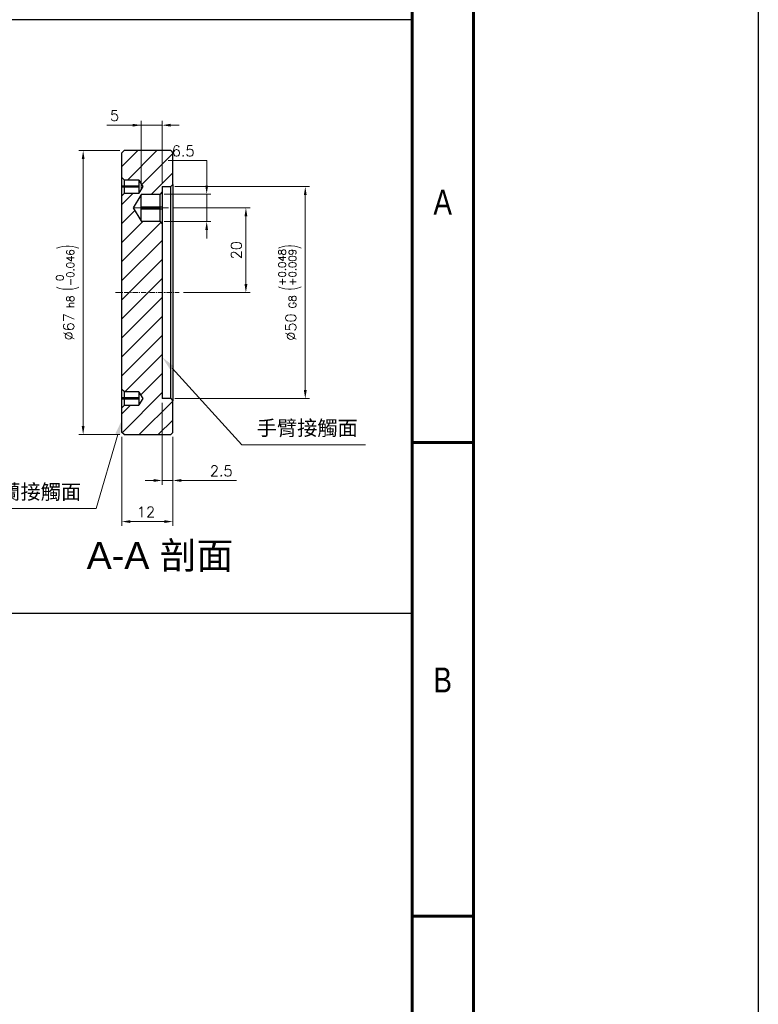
# Model space of a CAD drawing. Header units: inches. Extents: x 0 to 5766, y -2164 to 1330.
# Tile 60 of 217: x 4490 to 4664, y -1829 to -1596. Entities that reach past the tile are written whole.
import ezdxf
from ezdxf.enums import TextEntityAlignment as Align

# ---------------------------------------------------------------- set-up
doc = ezdxf.new("R2010")
doc.units = ezdxf.units.IN
doc.header["$MEASUREMENT"] = 0
doc.linetypes.add('AM_ISO08W050x2', pattern=[9, 6, -0.75, 1.5, -0.75])
doc.linetypes.add('CENTER', pattern=[2, 1.25, -0.25, 0.25, -0.25])
doc.layers.add('AM_5', color=3, linetype='Continuous', lineweight=15)
doc.layers.add('AM_7', color=4, linetype='CENTER', lineweight=15)
doc.layers.add('BORDER', color=7, linetype='Continuous')
doc.styles.add('SEACAD_arial_ttf', font='arial.ttf', dxfattribs={"height": 0.2})
doc.styles.get("Standard").update_dxf_attribs({"font": 'arial.ttf'})
doc.styles.add('尺寸標註', font='romans.shx', dxfattribs={"bigfont": 'CHINESET.SHX'})
doc.dimstyles.new('複本 CNS2-1$0', dxfattribs={"dimtxt": 2.5, "dimasz": 2, "dimexe": 1, "dimexo": 1, "dimgap": 1, "dimtad": 1, "dimtoh": 1, "dimdsep": 46, "dimtxsty": '尺寸標註', "dimcen": 0, "dimclrd": 2, "dimclre": 2, "dimclrt": 3, "dimadec": 0, "dimazin": 2, "dimtp": 0.1, "dimtm": 0.1, "dimtfac": 0.71, "dimtmove": 0, "dimatfit": 0, "dimfxl": 0, "dimlwd": 13, "dimlwe": 13, "dimarcsym": 0})

# ---------------------------------------------------------------- blocks, each defined once
blk = doc.blocks.new('A4橫')
at = {"layer": 'BORDER', "color": 123, "linetype": 'Continuous', "lineweight": 60, "ltscale": 25.4}
for p, q in [((4924.32, 1170.89), (4924.32, 1453.75)), ((4917.11, 1446.54), (4917.11, 1170.89)), ((4924.32, 1372.83), (4917.11, 1372.83)), ((4924.32, 1316.96), (4917.11, 1316.96))]:
    blk.add_line(p, q, dxfattribs=at)
at = {"layer": 'BORDER', "color": 60, "linetype": 'Continuous', "ltscale": 25.4}
blk.add_line((4917.11, 1422.7), (4731.53, 1422.7), dxfattribs=at)
at = {"layer": 'BORDER', "color": 60, "linetype": 'Continuous', "ltscale": 25.4, "style": 'SEACAD_arial_ttf', "width": 0.8}
for s, p in [('A', (4919.6, 1402.64)), ('B', (4919.6, 1346.29))]:
    blk.add_text(s, height=2.94, dxfattribs=at).set_placement(p, align=Align.TOP_LEFT)
blk = doc.blocks.new('*D389')
at = {"layer": 'AM_5', "color": 2, "lineweight": 13}
for p, q in [((4513.24, -1627.34), (4503.59, -1627.34)), ((4504.59, -1629.34), (4504.59, -1692.34)), ((4513.24, -1694.34), (4503.59, -1694.34))]:
    blk.add_line(p, q, dxfattribs=at)
at = {"layer": 'AM_5', "color": 2}
for points in [[(4504.26, -1629.34), (4504.92, -1629.34), (4504.59, -1627.34)], [(4504.26, -1692.34), (4504.92, -1692.34), (4504.59, -1694.34)]]:
    blk.add_solid(points, dxfattribs=at)
at = {"layer": 'Defpoints', "color": 0}
for p in [(4514.24, -1627.34), (4504.59, -1694.34), (4514.24, -1694.34)]:
    blk.add_point(p, dxfattribs=at)
at = {"layer": 'AM_5', "color": 3, "insert": (4500.92, -1660.84), "char_height": 2.5, "attachment_point": 5, "rotation": 90, "style": '尺寸標註'}
blk.add_mtext('%%C67{}{\\H0.7x;\\C3; h8 {\\H2x;\\W0.5;(}\\S 0^ -0.046;{\\H2x;\\W0.5;)}}', dxfattribs=at)
blk = doc.blocks.new('*D390')
at = {"layer": 'AM_5', "color": 2, "lineweight": 13}
for p, q in [((4525.74, -1640.84), (4543.99, -1640.84)), ((4542.99, -1642.84), (4542.99, -1658.84)), ((4528.24, -1660.84), (4543.99, -1660.84))]:
    blk.add_line(p, q, dxfattribs=at)
at = {"layer": 'AM_5', "color": 2}
for points in [[(4542.66, -1642.84), (4543.33, -1642.84), (4542.99, -1640.84)], [(4542.66, -1658.84), (4543.33, -1658.84), (4542.99, -1660.84)]]:
    blk.add_solid(points, dxfattribs=at)
at = {"layer": 'Defpoints', "color": 0}
for p in [(4524.74, -1640.84), (4527.24, -1660.84), (4542.99, -1660.84)]:
    blk.add_point(p, dxfattribs=at)
at = {"layer": 'AM_5', "color": 3, "insert": (4540.74, -1650.84), "char_height": 2.5, "attachment_point": 5, "rotation": 90, "style": '尺寸標註'}
blk.add_mtext('20', dxfattribs=at)
blk = doc.blocks.new('*D391')
at = {"layer": 'AM_5', "color": 2, "lineweight": 13}
for p, q in [((4524.62, -1629.66), (4533.74, -1629.66)), ((4533.74, -1629.66), (4533.74, -1633.59)), ((4533.74, -1635.59), (4533.74, -1633.59)), ((4523.74, -1637.59), (4534.74, -1637.59)), ((4533.74, -1637.59), (4533.74, -1644.09)), ((4523.74, -1644.09), (4534.74, -1644.09)), ((4533.74, -1646.09), (4533.74, -1648.09))]:
    blk.add_line(p, q, dxfattribs=at)
at = {"layer": 'AM_5', "color": 2}
for points in [[(4533.4, -1635.59), (4534.07, -1635.59), (4533.74, -1637.59)], [(4533.4, -1646.09), (4534.07, -1646.09), (4533.74, -1644.09)]]:
    blk.add_solid(points, dxfattribs=at)
at = {"layer": 'Defpoints', "color": 0}
for p in [(4522.74, -1637.59), (4522.74, -1644.09), (4533.74, -1644.09)]:
    blk.add_point(p, dxfattribs=at)
at = {"layer": 'AM_5', "color": 3, "insert": (4528.18, -1627.41), "char_height": 2.5, "attachment_point": 5, "style": '尺寸標註'}
blk.add_mtext('6.5', dxfattribs=at)
blk = doc.blocks.new('*D392')
at = {"layer": 'AM_5', "color": 2, "lineweight": 13}
for p, q in [((4526.24, -1635.84), (4558, -1635.84)), ((4557, -1637.84), (4557, -1683.84)), ((4526.24, -1685.84), (4558, -1685.84))]:
    blk.add_line(p, q, dxfattribs=at)
at = {"layer": 'AM_5', "color": 2}
for points in [[(4556.67, -1637.84), (4557.33, -1637.84), (4557, -1635.84)], [(4556.67, -1683.84), (4557.33, -1683.84), (4557, -1685.84)]]:
    blk.add_solid(points, dxfattribs=at)
at = {"layer": 'Defpoints', "color": 0}
for p in [(4525.24, -1635.84), (4525.24, -1685.84), (4557, -1685.84)]:
    blk.add_point(p, dxfattribs=at)
at = {"layer": 'AM_5', "color": 3, "insert": (4553.33, -1660.84), "char_height": 2.5, "attachment_point": 5, "rotation": 90, "style": '尺寸標註'}
blk.add_mtext('%%C50{}{\\H0.7x;\\C3; G8 {\\H2x;\\W0.5;(}\\S+0.048^ +0.009;{\\H2x;\\W0.5;)}}', dxfattribs=at)
blk = doc.blocks.new('*D393')
at = {"layer": 'AM_5', "color": 2, "lineweight": 13}
for p, q in [((4518.24, -1636.59), (4518.24, -1620.34)), ((4523.24, -1634.84), (4523.24, -1620.34)), ((4510.17, -1621.34), (4518.24, -1621.34)), ((4516.24, -1621.34), (4514.24, -1621.34)), ((4518.24, -1621.34), (4523.24, -1621.34)), ((4518.24, -1621.34), (4523.24, -1621.34)), ((4525.24, -1621.34), (4527.24, -1621.34))]:
    blk.add_line(p, q, dxfattribs=at)
at = {"layer": 'AM_5', "color": 2}
for points in [[(4516.24, -1621.01), (4516.24, -1621.68), (4518.24, -1621.34)], [(4525.24, -1621.01), (4525.24, -1621.68), (4523.24, -1621.34)]]:
    blk.add_solid(points, dxfattribs=at)
at = {"layer": 'Defpoints', "color": 0}
for p in [(4523.24, -1621.34), (4523.24, -1635.84), (4518.24, -1637.59)]:
    blk.add_point(p, dxfattribs=at)
at = {"layer": 'AM_5', "color": 3, "insert": (4512, -1619.09), "char_height": 2.5, "attachment_point": 5, "style": '尺寸標註'}
blk.add_mtext('5', dxfattribs=at)
blk = doc.blocks.new('*D394')
at = {"layer": 'AM_5', "color": 2, "lineweight": 13}
for p, q in [((4523.24, -1686.84), (4523.24, -1706.15)), ((4525.74, -1694.84), (4525.74, -1706.15)), ((4521.24, -1705.15), (4519.24, -1705.15)), ((4523.24, -1705.15), (4525.74, -1705.15)), ((4527.74, -1705.15), (4540.79, -1705.15))]:
    blk.add_line(p, q, dxfattribs=at)
at = {"layer": 'AM_5', "color": 2}
for points in [[(4521.24, -1704.82), (4521.24, -1705.49), (4523.24, -1705.15)], [(4527.74, -1704.82), (4527.74, -1705.49), (4525.74, -1705.15)]]:
    blk.add_solid(points, dxfattribs=at)
at = {"layer": 'Defpoints', "color": 0}
for p in [(4523.24, -1685.84), (4525.74, -1693.84), (4525.74, -1705.15)]:
    blk.add_point(p, dxfattribs=at)
at = {"layer": 'AM_5', "color": 3, "insert": (4537.17, -1702.9), "char_height": 2.5, "attachment_point": 5, "style": '尺寸標註'}
blk.add_mtext('2.5', dxfattribs=at)
blk = doc.blocks.new('*D395')
at = {"layer": 'AM_5', "color": 2, "lineweight": 13}
for p, q in [((4513.74, -1694.84), (4513.74, -1715.85)), ((4525.74, -1694.84), (4525.74, -1715.85)), ((4515.74, -1714.85), (4523.74, -1714.85))]:
    blk.add_line(p, q, dxfattribs=at)
at = {"layer": 'AM_5', "color": 2}
for points in [[(4515.74, -1714.52), (4515.74, -1715.19), (4513.74, -1714.85)], [(4523.74, -1714.52), (4523.74, -1715.19), (4525.74, -1714.85)]]:
    blk.add_solid(points, dxfattribs=at)
at = {"layer": 'Defpoints', "color": 0}
for p in [(4513.74, -1693.84), (4525.74, -1693.84), (4525.74, -1714.85)]:
    blk.add_point(p, dxfattribs=at)
at = {"layer": 'AM_5', "color": 3, "insert": (4519.42, -1712.6), "char_height": 2.5, "attachment_point": 5, "style": '尺寸標註'}
blk.add_mtext('12', dxfattribs=at)
blk = doc.blocks.new('*S383')
at = {"layer": 'AM_5', "color": 7}
for p, q in [((10398.45, -1696.65), (10382.02, -1678.59)), ((10427.61, -1696.65), (10398.45, -1696.65))]:
    blk.add_line(p, q, dxfattribs=at)
at = {"layer": 'AM_5', "color": 7, "linetype": 'Continuous'}
blk.add_trace([(10382.45, -1678.19), (10381.58, -1678.98), (10379.66, -1676)], dxfattribs=at)
at = {"layer": 'AM_5', "color": 2, "insert": (10401.95, -1694.9), "char_height": 3.5, "attachment_point": 7}
blk.add_mtext('{\\fPMingLiU|b0|i0|c136|p18;手臂接觸面}', dxfattribs=at)
blk = doc.blocks.new('*S384')
at = {"layer": 'AM_5', "color": 7}
for p, q in [((10364.05, -1711.66), (10369.17, -1694.2)), ((10324.51, -1711.66), (10364.05, -1711.66))]:
    blk.add_line(p, q, dxfattribs=at)
at = {"layer": 'AM_5', "color": 7, "linetype": 'Continuous'}
blk.add_trace([(10369.73, -1694.37), (10368.62, -1694.04), (10370.16, -1690.84)], dxfattribs=at)
at = {"layer": 'AM_5', "color": 2, "insert": (10360.55, -1709.91), "char_height": 3.5, "attachment_point": 9}
blk.add_mtext('{\\fPMingLiU|b0|i0|c136|p18;夾爪法蘭接觸面}', dxfattribs=at)

msp = doc.modelspace()

# ---------------------------------------------------------------- hatches: boundary and pattern name
at = {"linetype": 'Continuous', "lineweight": 18}
h = msp.add_hatch(dxfattribs=at)
h.set_pattern_fill('ANSI31', color=3, style=0)
h.set_pattern_definition([(45, (1183.323, -2788.2662), (-2.245064, 2.245064), [])])
h.paths.add_polyline_path([(4523.24, -1644.593), (4522.74, -1644.093), (4518.24, -1644.093), (4518.24, -1643.843), (4516.437, -1640.843), (4518.24, -1637.843), (4518.24, -1637.593), (4522.74, -1637.593), (4523.24, -1637.093), (4523.24, -1635.843), (4525.24, -1635.843), (4525.74, -1635.343), (4525.74, -1627.843), (4525.24, -1627.343), (4514.24, -1627.343), (4513.74, -1627.843), (4513.74, -1633.693), (4514.24, -1634.193), (4517.74, -1634.193), (4517.74, -1634.343), (4518.641, -1635.843), (4517.74, -1637.343), (4517.74, -1637.493), (4514.24, -1637.493), (4513.74, -1637.993), (4513.74, -1683.693), (4514.24, -1684.193), (4517.74, -1684.193), (4517.74, -1684.343), (4518.641, -1685.843), (4517.74, -1687.343), (4517.74, -1687.493), (4514.24, -1687.493), (4513.74, -1687.993), (4513.74, -1693.843), (4514.24, -1694.343), (4525.24, -1694.343), (4525.74, -1693.843), (4525.74, -1686.343), (4525.24, -1685.843), (4523.24, -1685.843)], flags=0)

# ---------------------------------------------------------------- linework, layer by layer
at = {"color": 7, "linetype": 'Continuous', "lineweight": 25}
for p, q in [((4513.74, -1627.843), (4514.24, -1627.343)), ((4513.74, -1633.693), (4513.74, -1627.843)), ((4525.24, -1627.343), (4514.24, -1627.343)), ((4525.24, -1627.343), (4525.74, -1627.843)), ((4525.74, -1635.343), (4525.74, -1627.843)), ((4514.24, -1634.193), (4513.74, -1633.693)), ((4513.74, -1635.693), (4513.74, -1633.693)), ((4514.24, -1634.193), (4517.74, -1634.193)), ((4514.24, -1634.193), (4514.24, -1635.693)), ((4517.74, -1634.343), (4517.74, -1634.193)), ((4517.74, -1634.343), (4518.641, -1635.843)), ((4517.74, -1634.343), (4517.74, -1635.843)), ((4514.24, -1635.693), (4513.74, -1635.693)), ((4513.74, -1635.993), (4513.74, -1635.693)), ((4514.24, -1635.993), (4513.74, -1635.993)), ((4513.74, -1637.993), (4513.74, -1635.993)), ((4513.74, -1637.993), (4514.24, -1637.493)), ((4517.74, -1635.693), (4514.24, -1635.693)), ((4514.24, -1635.693), (4514.24, -1635.993)), ((4514.24, -1635.993), (4514.24, -1637.493)), ((4517.74, -1635.993), (4514.24, -1635.993)), ((4517.74, -1637.493), (4514.24, -1637.493)), ((4518.641, -1635.843), (4517.74, -1637.343)), ((4517.74, -1635.843), (4517.74, -1637.343)), ((4517.74, -1637.493), (4517.74, -1637.343)), ((4523.24, -1637.093), (4522.74, -1637.593)), ((4523.24, -1635.843), (4525.24, -1635.843)), ((4523.24, -1635.843), (4523.24, -1637.093)), ((4523.24, -1637.093), (4523.24, -1640.593)), ((4525.74, -1635.343), (4525.24, -1635.843)), ((4525.24, -1685.843), (4525.24, -1635.843)), ((4525.74, -1635.343), (4525.74, -1686.343)), ((4513.74, -1683.693), (4513.74, -1637.993)), ((4516.437, -1640.843), (4518.24, -1637.843)), ((4518.24, -1637.593), (4522.74, -1637.593)), ((4518.24, -1637.593), (4518.24, -1637.843)), ((4518.24, -1640.843), (4518.24, -1637.843)), ((4522.74, -1640.593), (4522.74, -1637.593)), ((4518.24, -1643.843), (4516.437, -1640.843)), ((4518.24, -1640.593), (4522.74, -1640.593)), ((4518.24, -1643.843), (4518.24, -1640.843)), ((4518.24, -1641.093), (4522.74, -1641.093)), ((4522.74, -1640.593), (4523.24, -1640.593)), ((4522.74, -1641.093), (4522.74, -1640.593)), ((4522.74, -1641.093), (4523.24, -1641.093)), ((4522.74, -1644.093), (4522.74, -1641.093)), ((4523.24, -1640.593), (4523.24, -1641.093)), ((4523.24, -1641.093), (4523.24, -1644.593)), ((4518.24, -1643.843), (4518.24, -1644.093)), ((4522.74, -1644.093), (4518.24, -1644.093)), ((4522.74, -1644.093), (4523.24, -1644.593)), ((4523.24, -1644.593), (4523.24, -1685.843)), ((4514.24, -1684.193), (4513.74, -1683.693)), ((4513.74, -1685.693), (4513.74, -1683.693)), ((4514.24, -1685.693), (4513.74, -1685.693)), ((4513.74, -1685.993), (4513.74, -1685.693)), ((4514.24, -1685.993), (4513.74, -1685.993)), ((4513.74, -1687.993), (4513.74, -1685.993)), ((4514.24, -1684.193), (4517.74, -1684.193)), ((4514.24, -1684.193), (4514.24, -1685.693)), ((4517.74, -1685.693), (4514.24, -1685.693)), ((4514.24, -1685.693), (4514.24, -1685.993)), ((4514.24, -1685.993), (4514.24, -1687.493)), ((4517.74, -1685.993), (4514.24, -1685.993)), ((4517.74, -1684.343), (4517.74, -1684.193)), ((4517.74, -1684.343), (4518.641, -1685.843)), ((4517.74, -1684.343), (4517.74, -1685.843)), ((4518.641, -1685.843), (4517.74, -1687.343)), ((4517.74, -1685.843), (4517.74, -1687.343)), ((4525.24, -1685.843), (4523.24, -1685.843)), ((4525.24, -1685.843), (4525.74, -1686.343)), ((4525.74, -1693.843), (4525.74, -1686.343)), ((4513.74, -1687.993), (4514.24, -1687.493)), ((4513.74, -1693.843), (4513.74, -1687.993)), ((4517.74, -1687.493), (4514.24, -1687.493)), ((4517.74, -1687.493), (4517.74, -1687.343)), ((4514.24, -1694.343), (4513.74, -1693.843)), ((4514.24, -1694.343), (4525.24, -1694.343)), ((4525.74, -1693.843), (4525.24, -1694.343))]:
    msp.add_line(p, q, dxfattribs=at)
at = {"color": 7}
msp.add_line((4361.736, -1736.453), (4582.258, -1736.453), dxfattribs=at)
at = {"color": 4}
msp.add_lwpolyline([(4143.887, 611.783), (4663.887, 611.783), (4663.887, -2164.217), (4143.887, -2164.217)], close=True, dxfattribs=at)
at = {"layer": 'AM_7', "linetype": 'AM_ISO08W050x2'}
msp.add_line((4516.74, -1640.843), (4524.74, -1640.843), dxfattribs=at)
at = {"layer": 'AM_7'}
msp.add_line((4512.24, -1660.843), (4527.24, -1660.843), dxfattribs=at)

# ---------------------------------------------------------------- block references
at = {"xscale": 2, "yscale": 2, "zscale": 2}
msp.add_blockref('A4橫', (-5251.97, -4441.857), dxfattribs=at)
at = {"layer": 'AM_5', "color": 7}
for name in ['*S383', '*S384']:
    msp.add_blockref(name, (-5856.421, -0.074), dxfattribs=at)

# ---------------------------------------------------------------- texts
at = {"color": 7, "insert": (4522.712, -1723.192), "char_height": 6.35, "attachment_point": 5}
msp.add_mtext_dynamic_manual_height_columns('A-A {\\fPMingLiU|b0|i0|c136|p18;剖面}', width=41.3104, gutter_width=12.5, heights=[12.778], dxfattribs=at)

# ---------------------------------------------------------------- dimensions: what is measured, and where the dimension line sits
at = {"layer": 'AM_5'}
for base, p1, p2, override, picture, middle in [((4523.24, -1621.343), (4518.24, -1637.593), (4523.24, -1635.843), {"dimtmove": 1}, '*D393', (4512.003, -1621.076)), ((4525.74, -1705.153), (4523.24, -1685.843), (4525.74, -1693.843), {"dimscale": 1, "dimlfac": 1}, '*D394', (4537.169, -1705.153)), ((4525.74, -1714.852), (4513.74, -1693.843), (4525.74, -1693.843), {"dimscale": 1, "dimlfac": 1}, '*D395', (4519.417, -1714.852))]:
    dim = msp.add_linear_dim(base=base, p1=p1, p2=p2, dimstyle='複本 CNS2-1$0', override=override, dxfattribs=at)
    dim.commit()
    dim.dimension.update_dxf_attribs({"geometry": picture, "text_midpoint": middle, "dimtype": 160})
dim = msp.add_linear_dim(base=(4533.736, -1644.093), p1=(4522.74, -1637.593), p2=(4522.74, -1644.093), angle=90, dimstyle='複本 CNS2-1$0', override={"dimtmove": 1}, dxfattribs=at)
dim.commit()
dim.dimension.update_dxf_attribs({"geometry": '*D391', "text_midpoint": (4531.934, -1629.664), "dimtype": 160})
for base, p1, p2, text, override, picture, middle in [((4504.59, -1694.343), (4514.24, -1627.343), (4514.24, -1694.343), '%%C<>{}{\\H0.7x;\\C3; h8 {\\H2x;\\W0.5;(}\\S 0^ -0.046;{\\H2x;\\W0.5;)}}', {"dimscale": 1, "dimlfac": 1, "dimtp": 0.1, "dimtm": 0.1, "dimtdec": 3, "dimtzin": 8}, '*D389', (4500.923, -1660.843)), ((4557, -1685.843), (4525.24, -1635.843), (4525.24, -1685.843), '%%C<>{}{\\H0.7x;\\C3; G8 {\\H2x;\\W0.5;(}\\S+0.048^ +0.009;{\\H2x;\\W0.5;)}}', {"dimscale": 1, "dimlfac": 1, "dimpost": '', "dimtp": 0.1, "dimtm": 0.1, "dimtdec": 3, "dimtzin": 8}, '*D392', (4553.334, -1660.843))]:
    dim = msp.add_linear_dim(base=base, p1=p1, p2=p2, angle=90, text=text, dimstyle='複本 CNS2-1$0', override=override, dxfattribs=at)
    dim.commit()
    dim.dimension.update_dxf_attribs({"geometry": picture, "text_midpoint": middle})
dim = msp.add_linear_dim(base=(4542.995, -1660.843), p1=(4524.74, -1640.843), p2=(4527.24, -1660.843), angle=90, dimstyle='複本 CNS2-1$0', override={"dimscale": 1, "dimlfac": 1}, dxfattribs=at)
dim.commit()
dim.dimension.update_dxf_attribs({"geometry": '*D390', "text_midpoint": (4540.745, -1650.843)})

doc.saveas('drawing.dxf')
